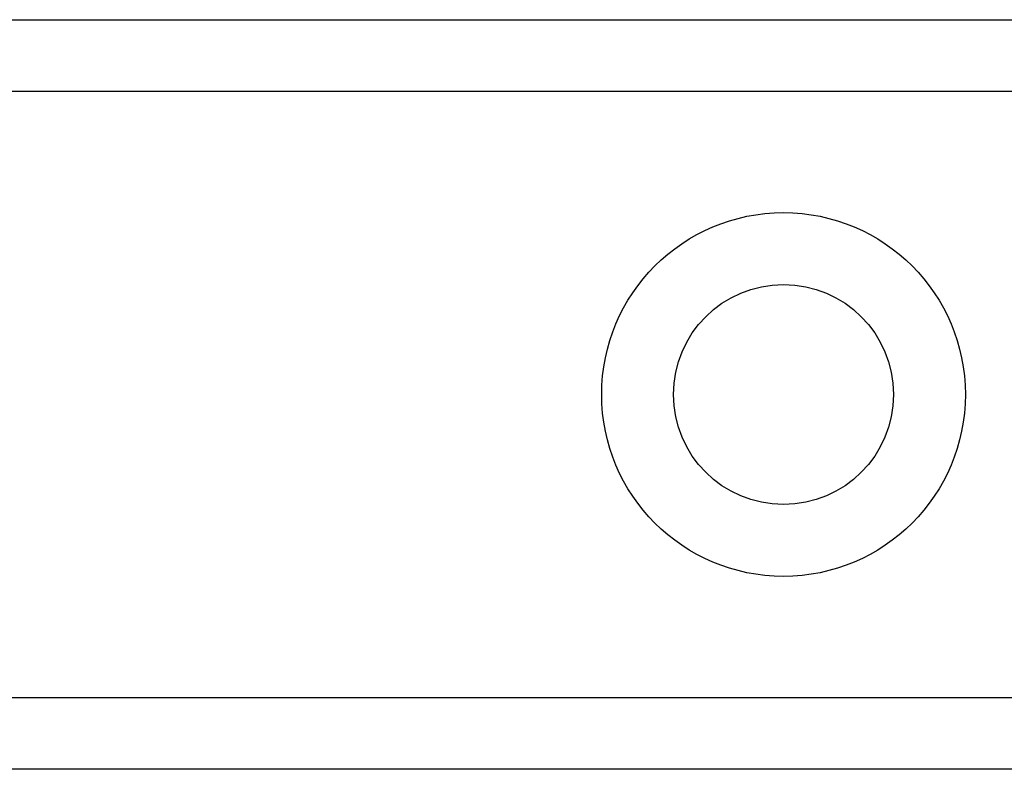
# Model space of a CAD drawing. Header units: inches. Extents: x 6 to 171, y 11 to 89.
# Tile 74 of 113: x 9.112 to 9.85, y 65.148 to 65.71. Entities that reach past the tile are written whole.
import ezdxf

# ---------------------------------------------------------------- set-up
doc = ezdxf.new("R2010")
doc.units = ezdxf.units.IN
doc.header["$MEASUREMENT"] = 0
doc.layers.add('Visible Edges(ANSI)', color=7, linetype='Continuous', lineweight=25)
doc.layers.add('Visible Tangent Edges(ANSI)', color=7, linetype='Continuous', lineweight=25)

msp = doc.modelspace()

# ---------------------------------------------------------------- linework, layer by layer
at = {"layer": 'Visible Edges(ANSI)'}
for p, q in [((8.37327, 65.70973), (39.53863, 65.70973)), ((39.53863, 65.14773), (8.37327, 65.14773))]:
    msp.add_line(p, q, dxfattribs=at)
msp.add_circle((9.68429, 65.42873), 0.0825, dxfattribs=at)
at = {"layer": 'Visible Tangent Edges(ANSI)'}
for p, q in [((39.53863, 65.65588), (8.37327, 65.65588)), ((8.37327, 65.20158), (39.53863, 65.20158))]:
    msp.add_line(p, q, dxfattribs=at)
msp.add_circle((9.68429, 65.42873), 0.13635, dxfattribs=at)

doc.saveas('drawing.dxf')
